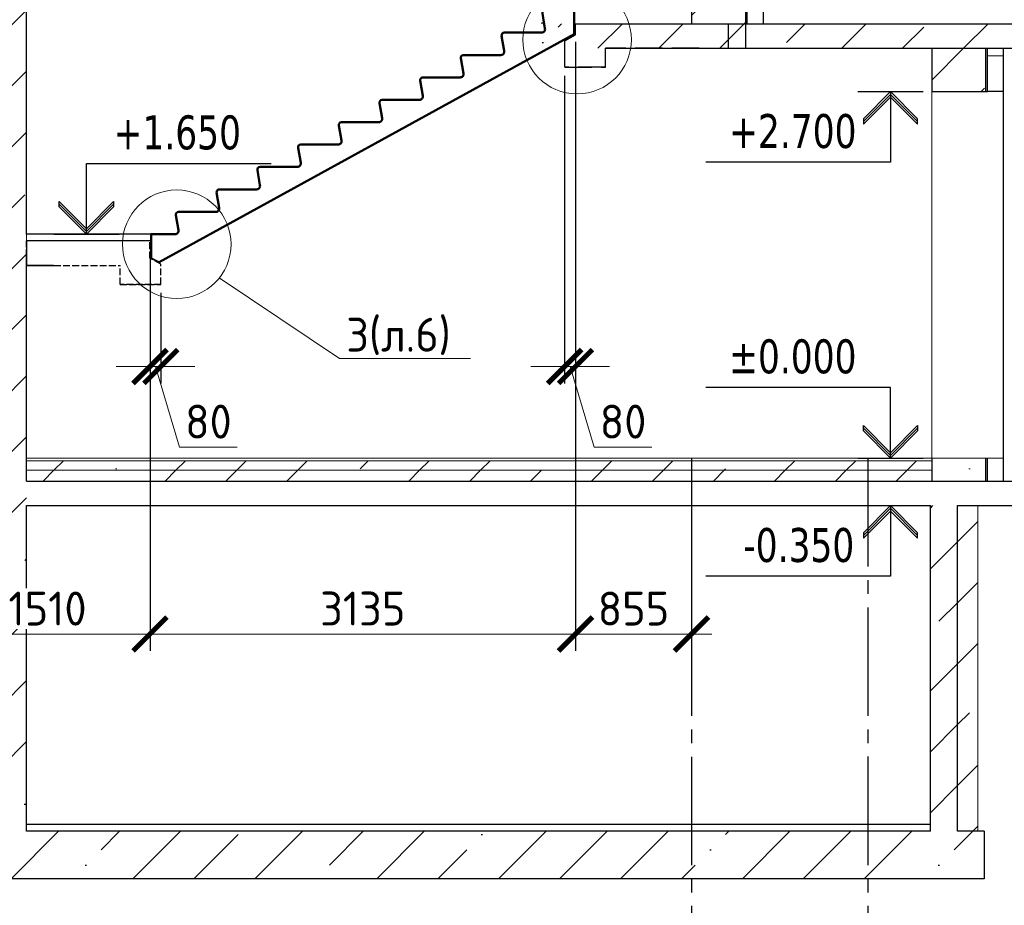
# Model space of a CAD drawing. Header units: millimetres. Extents: x 259029 to 2494469, y -731578 to -57567.
# Tile 20 of 252: x 352066 to 359321, y -653101 to -646576. Entities that reach past the tile are written whole.
import ezdxf
from ezdxf import colors
from ezdxf.entities.mleader import LeaderData, LeaderLine
from ezdxf.math import Vec2, Vec3

# ---------------------------------------------------------------- set-up
doc = ezdxf.new("R2010")
doc.units = ezdxf.units.MM
for name, pattern in [('______2', [270, 200, -70]), ('______5', [1100, 800, -100, 100, -100]), ('Б-1.1 оси$0$Б-1.1 Оси$0$GOST2.303 5', [24, 20, -1.5, 1, -1.5])]:
    doc.linetypes.add(name, pattern=pattern)
doc.layers.get('Defpoints').update_dxf_attribs({"color": 140})
for name, color, linetype, lineweight in [('Standard', 7, 'Continuous', 25), ('Общий01', 7, 'Continuous', 13), ('ОСИ', 151, 'Б-1.1 оси$0$Б-1.1 Оси$0$GOST2.303 5', 9), ('ПЛИТА', 152, 'Continuous', 35), ('РАЗРЕЗЫ', 10, 'Continuous', 60), ('Символы 0.20', 1, 'Continuous', 20), ('Стена', 7, 'Continuous', 50), ('Стена_ бетон несущ.', 253, 'Continuous', 70)]:
    doc.layers.add(name, color=color, linetype=linetype, lineweight=lineweight)
doc.styles.add('TAHOMA', font='tahoma.ttf')
doc.styles.add('ГОСТ', font='GOST_Common.ttf')
doc.dimstyles.new('ГОСТ', dxfattribs={"dimscale": 0, "dimtxt": 2.5, "dimasz": 2.5, "dimexe": 1.25, "dimexo": 0.625, "dimtad": 1, "dimdec": 0, "dimtxsty": 'ГОСТ', "dimblk": 'ARCHTICK', "dimcen": 2.5, "dimdle": 1.5, "dimclrd": 256, "dimclre": 256, "dimclrt": 256, "dimadec": 0, "dimazin": 0, "dimtfac": 1, "dimtdec": 0, "dimtmove": 1, "dimatfit": 3, "dimfxl": 2, "dimtfill": 1, "dimlwd": 0, "dimarcsym": 0})
pattern_1 = [(45, (-470712.6, -283940.7), (-449.0128, 449.0128), []), (45, (-470263.6, -283940.7), (-449.0128, 449.0128), [793.75, -158.75, 0, -158.75])]

# ---------------------------------------------------------------- blocks, each defined once
blk = doc.blocks.new('COMPLEX_ELEVATIONDIM_13')
at = {"layer": 'Standard', "color": 7, "linetype": 'Continuous', "lineweight": 25}
for p, q in [((11343.3, 15485.9), (11823.3, 15485.9)), ((11583.3, 15485.9), (11383.3, 15285.9)), ((11583.3, 15465.9), (11383.3, 15265.9)), ((11783.3, 15285.9), (11583.3, 15485.9)), ((11583.3, 15485.9), (11583.3, 14965.9)), ((11583.3, 15485.9), (11583.3, 15485.9)), ((11583.3, 15485.9), (11583.3, 15485.9)), ((11583.3, 15485.9), (11583.3, 15485.9)), ((11583.3, 15485.9), (11583.3, 15485.9)), ((11783.3, 15265.9), (11583.3, 15465.9)), ((11383.3, 15245.9), (11583.3, 15445.9)), ((11583.3, 15445.9), (11783.3, 15245.9)), ((11383.3, 15285.9), (11383.3, 15245.9)), ((11783.3, 15265.9), (11783.3, 15285.9)), ((11783.3, 15245.9), (11783.3, 15285.9)), ((11583.3, 14965.9), (10223.3, 14965.9)), ((11583.3, 13305.9), (10223.3, 13305.9)), ((11583.3, 12785.9), (11583.3, 13305.9)), ((11383.3, 12985.9), (11383.3, 13025.9)), ((11383.3, 13025.9), (11583.3, 12825.9)), ((11583.3, 12805.9), (11383.3, 13005.9)), ((11583.3, 12825.9), (11783.3, 13025.9)), ((11783.3, 13005.9), (11583.3, 12805.9)), ((11783.3, 13025.9), (11783.3, 13005.9)), ((11783.3, 13005.9), (11783.3, 12985.9)), ((11583.3, 12785.9), (11383.3, 12985.9)), ((11783.3, 12985.9), (11583.3, 12785.9)), ((11343.3, 12785.9), (11823.3, 12785.9)), ((11583.3, 12785.9), (11583.3, 12785.9)), ((11583.3, 12785.9), (11583.3, 12785.9)), ((11583.3, 12785.9), (11583.3, 12785.9)), ((11583.3, 12785.9), (11583.3, 12785.9)), ((11343.3, 12435.9), (11823.3, 12435.9)), ((11583.3, 12435.9), (11383.3, 12235.9)), ((11583.3, 12415.9), (11383.3, 12215.9)), ((11783.3, 12235.9), (11583.3, 12435.9)), ((11583.3, 12435.9), (11583.3, 11915.9)), ((11583.3, 12435.9), (11583.3, 12435.9)), ((11583.3, 12435.9), (11583.3, 12435.9)), ((11583.3, 12435.9), (11583.3, 12435.9)), ((11583.3, 12435.9), (11583.3, 12435.9)), ((11783.3, 12215.9), (11583.3, 12415.9)), ((11383.3, 12195.9), (11583.3, 12395.9)), ((11583.3, 12395.9), (11783.3, 12195.9)), ((11383.3, 12235.9), (11383.3, 12195.9)), ((11783.3, 12215.9), (11783.3, 12235.9)), ((11783.3, 12195.9), (11783.3, 12235.9)), ((11583.3, 11915.9), (10223.3, 11915.9))]:
    blk.add_line(p, q, dxfattribs=at)
at = {"layer": 'Standard', "color": 7, "linetype": 'Continuous', "lineweight": 25, "char_height": 250, "attachment_point": 7, "style": 'TAHOMA'}
for s, insert, width in [('\\W0.86;+2.700', (10394, 15065.9), 1028.162), ('\\W0.86;%%p0.000', (10394, 13405.9), 1028.238), ('\\W0.86;-0.350', (10498.4, 12015.9), 923.224)]:
    blk.add_mtext(s, dxfattribs=dict(at, insert=insert, width=width))
blk = doc.blocks.new('_ArchTick')
at = {"color": 0, "linetype": 'ByBlock', "const_width": 0.15}
blk.add_lwpolyline([(-0.5, -0.5), (0.5, 0.5)], dxfattribs=at)
blk = doc.blocks.new('*D928')
at = {"layer": 'Defpoints', "color": 0, "lineweight": -2, "transparency": 16777216}
for p in [(356161, -646676.3), (357015.6, -650460.8), (356161, -651101.9)]:
    blk.add_point(p, dxfattribs=at)
at = {"layer": 'РАЗРЕЗЫ', "lineweight": -2, "transparency": 16777216}
for p, q in [((356161, -646738.8), (356161, -651226.9)), ((357015.6, -650523.3), (357015.6, -651226.9))]:
    blk.add_line(p, q, dxfattribs=at)
at = {"layer": 'РАЗРЕЗЫ', "lineweight": 0, "transparency": 16777216}
blk.add_line((357165.6, -651101.9), (356011, -651101.9), dxfattribs=at)
at = {"layer": 'РАЗРЕЗЫ', "lineweight": 0, "transparency": 16777216, "xscale": 250, "yscale": 250, "zscale": 250, "rotation": 180}
blk.add_blockref('_ArchTick', (356161, -651101.9), dxfattribs=at)
at = {"layer": 'РАЗРЕЗЫ', "lineweight": 0, "transparency": 16777216, "xscale": 250, "yscale": 250, "zscale": 250}
blk.add_blockref('_ArchTick', (357015.6, -651101.9), dxfattribs=at)
at = {"layer": 'РАЗРЕЗЫ', "lineweight": -2, "transparency": 16777216, "insert": (356588.3, -650914.4), "char_height": 250, "attachment_point": 5, "style": 'ГОСТ', "bg_fill": 3, "box_fill_scale": 1.1, "bg_fill_color": 256, "bg_fill_true_color": 13158600, "bg_fill_transparency": 0}
blk.add_mtext('855', dxfattribs=at)
blk = doc.blocks.new('*D929')
at = {"layer": 'Defpoints', "color": 0, "lineweight": -2, "transparency": 16777216}
for p in [(356161, -646681.7), (353025.8, -648814.2), (353025.8, -651101.9)]:
    blk.add_point(p, dxfattribs=at)
at = {"layer": 'РАЗРЕЗЫ', "lineweight": -2, "transparency": 16777216}
for p, q in [((356161, -646744.2), (356161, -651226.9)), ((353025.8, -648876.7), (353025.8, -651226.9))]:
    blk.add_line(p, q, dxfattribs=at)
at = {"layer": 'РАЗРЕЗЫ', "lineweight": 0, "transparency": 16777216}
blk.add_line((356311, -651101.9), (352875.8, -651101.9), dxfattribs=at)
at = {"layer": 'РАЗРЕЗЫ', "lineweight": 0, "transparency": 16777216, "xscale": 250, "yscale": 250, "zscale": 250, "rotation": 180}
blk.add_blockref('_ArchTick', (353025.8, -651101.9), dxfattribs=at)
at = {"layer": 'РАЗРЕЗЫ', "lineweight": 0, "transparency": 16777216, "xscale": 250, "yscale": 250, "zscale": 250}
blk.add_blockref('_ArchTick', (356161, -651101.9), dxfattribs=at)
at = {"layer": 'РАЗРЕЗЫ', "lineweight": -2, "transparency": 16777216, "insert": (354593.4, -650914.4), "char_height": 250, "attachment_point": 5, "style": 'ГОСТ', "bg_fill": 3, "box_fill_scale": 1.1, "bg_fill_color": 256, "bg_fill_true_color": 13158600, "bg_fill_transparency": 0}
blk.add_mtext('3135', dxfattribs=at)
blk = doc.blocks.new('*D930')
at = {"layer": 'Defpoints', "color": 0, "lineweight": -2, "transparency": 16777216}
for p in [(353025.8, -648277.6), (351515.6, -650378.8), (351515.6, -651101.9)]:
    blk.add_point(p, dxfattribs=at)
at = {"layer": 'РАЗРЕЗЫ', "lineweight": -2, "transparency": 16777216}
for p, q in [((353025.8, -648340.1), (353025.8, -651226.9)), ((351515.6, -650441.3), (351515.6, -651226.9))]:
    blk.add_line(p, q, dxfattribs=at)
at = {"layer": 'РАЗРЕЗЫ', "lineweight": 0, "transparency": 16777216}
blk.add_line((353175.8, -651101.9), (351365.6, -651101.9), dxfattribs=at)
at = {"layer": 'РАЗРЕЗЫ', "lineweight": 0, "transparency": 16777216, "xscale": 250, "yscale": 250, "zscale": 250, "rotation": 180}
blk.add_blockref('_ArchTick', (351515.6, -651101.9), dxfattribs=at)
at = {"layer": 'РАЗРЕЗЫ', "lineweight": 0, "transparency": 16777216, "xscale": 250, "yscale": 250, "zscale": 250}
blk.add_blockref('_ArchTick', (353025.8, -651101.9), dxfattribs=at)
at = {"layer": 'РАЗРЕЗЫ', "lineweight": -2, "transparency": 16777216, "insert": (352270.7, -650914.4), "char_height": 250, "attachment_point": 5, "style": 'ГОСТ', "bg_fill": 3, "box_fill_scale": 1.1, "bg_fill_color": 256, "bg_fill_true_color": 13158600, "bg_fill_transparency": 0}
blk.add_mtext('1510', dxfattribs=at)
blk = doc.blocks.new('_None')
blk = doc.blocks.new('выаыв')
at = {"layer": 'Standard', "color": 7, "linetype": '______2', "lineweight": 30}
for p, q in [((483017, -472887), (483017, -472378)), ((486656, -473099), (486656, -472378)), ((482696, -473063), (483017, -472887)), ((482696, -473659), (482696, -473063)), ((482696, -473659), (482696, -473279)), ((483896, -473659), (483896, -473099)), ((486656, -473099), (483896, -473099)), ((483896, -473659), (482696, -473659)), ((483896, -473659), (482696, -473659)), ((482696, -473659), (483896, -473659)), ((483896, -473659), (482696, -473659))]:
    blk.add_line(p, q, dxfattribs=at)
at = {"layer": 'ПЛИТА', "color": 0, "lineweight": 30}
blk.add_line((483017, -472378), (486656, -472378), dxfattribs=at)
blk = doc.blocks.new('НОВЫЙ')
at = {"layer": 'Standard', "color": 5, "linetype": 'Continuous', "lineweight": 50, "transparency": 33554687}
for p, q in [((381795.4, -472257), (381776.2, -472145.8)), ((381795.8, -472121.9), (382011.4, -472121.7)), ((382011.4, -472121.9), (381835.3, -472121.9)), ((382011.4, -472121.9), (382011.4, -472297.6)), ((378952.4, -473979.3), (382011.4, -472297.6)), ((381495.8, -472286.9), (381770.9, -472286.9)), ((381495.4, -472422), (381476.2, -472310.8)), ((381195.4, -472587), (381176.2, -472475.8)), ((381195.8, -472451.9), (381470.9, -472451.9)), ((380895.4, -472752), (380876.2, -472640.8)), ((380895.8, -472616.9), (381170.9, -472616.9)), ((380595.4, -472917), (380576.2, -472805.8)), ((380595.8, -472781.9), (380870.9, -472781.9)), ((380295.8, -472946.9), (380570.9, -472946.9)), ((380295.4, -473082), (380276.2, -472970.8)), ((379995.4, -473247), (379976.2, -473135.8)), ((379995.8, -473111.9), (380270.9, -473111.9)), ((379695.4, -473412), (379676.2, -473300.8)), ((379695.8, -473276.9), (379970.9, -473276.9)), ((379395.8, -473441.9), (379670.9, -473441.9)), ((379395.4, -473577), (379376.2, -473465.8)), ((379095.4, -473742), (379076.2, -473630.8)), ((379095.8, -473606.9), (379370.9, -473606.9)), ((378894.8, -473771.9), (378894.9, -473836.7)), ((378894.8, -473771.9), (378894.8, -473947.6)), ((378894.8, -473771.9), (379070.9, -473771.9))]:
    blk.add_line(p, q, dxfattribs=at)
for centre, radius, start, end in [((381795.8, -472141.9), 20, 90, 191.30993), ((381495.8, -472306.9), 20, 90, 191.30993), ((381770.9, -472261.9), 25, 270, 11.30993), ((381470.9, -472426.9), 25, 270, 11.30993), ((381195.8, -472471.9), 20, 90, 191.30993), ((381170.9, -472591.9), 25, 270, 11.30993), ((380895.8, -472636.9), 20, 90, 191.30993), ((380595.8, -472801.9), 20, 90, 191.30993), ((380870.9, -472756.9), 25, 270, 11.30993), ((380295.8, -472966.9), 20, 90, 191.30993), ((380570.9, -472921.9), 25, 270, 11.30993), ((380270.9, -473086.9), 25, 270, 11.30993), ((379995.8, -473131.9), 20, 90, 191.30993), ((379695.8, -473296.9), 20, 90, 191.30993), ((379970.9, -473251.9), 25, 270, 11.30993), ((379395.8, -473461.9), 20, 90, 191.30993), ((379670.9, -473416.9), 25, 270, 11.30993), ((379370.9, -473581.9), 25, 270, 11.30993), ((379095.8, -473626.9), 20, 90, 191.30993), ((379070.9, -473746.9), 25, 270, 11.30993)]:
    blk.add_arc(centre, radius, start, end, dxfattribs=at)
at = {"layer": 'РАЗРЕЗЫ', "color": 5, "lineweight": 35}
for p, q in [((382011.4, -472297.6), (382011.4, -472121.9)), ((382011.4, -472297.6), (382011.4, -472297.6)), ((378894.8, -473947.6), (378894.8, -473771.9)), ((378952.4, -473979.3), (378894.8, -473947.6))]:
    blk.add_line(p, q, dxfattribs=at)
blk = doc.blocks.new('*D934')
at = {"layer": 'Defpoints', "color": 0, "lineweight": -2, "transparency": 16777216}
for p in [(353105.6, -648525.7), (353025.8, -648887.7), (353105.6, -649130.7)]:
    blk.add_point(p, dxfattribs=at)
at = {"layer": 'РАЗРЕЗЫ', "lineweight": -2, "transparency": 16777216}
for p, q in [((353105.6, -648588.2), (353105.6, -649255.7)), ((353025.8, -648950.2), (353025.8, -649255.7))]:
    blk.add_line(p, q, dxfattribs=at)
at = {"layer": 'РАЗРЕЗЫ', "lineweight": 0, "transparency": 16777216}
for p, q in [((353025.8, -649130.7), (352775.8, -649130.7)), ((353025.8, -649130.7), (353105.6, -649130.7)), ((353025.8, -649130.7), (353105.6, -649130.7)), ((353065.7, -649130.7), (353243.8, -649724.4)), ((353105.6, -649130.7), (353355.6, -649130.7)), ((353243.8, -649724.4), (353668.8, -649724.4))]:
    blk.add_line(p, q, dxfattribs=at)
at = {"layer": 'РАЗРЕЗЫ', "lineweight": 0, "transparency": 16777216, "xscale": 250, "yscale": 250, "zscale": 250}
blk.add_blockref('_ArchTick', (353025.8, -649130.7), dxfattribs=at)
at = {"layer": 'РАЗРЕЗЫ', "lineweight": 0, "transparency": 16777216, "xscale": 250, "yscale": 250, "zscale": 250, "rotation": 180}
blk.add_blockref('_ArchTick', (353105.6, -649130.7), dxfattribs=at)
at = {"layer": 'РАЗРЕЗЫ', "lineweight": -2, "transparency": 16777216, "insert": (353456.3, -649536.9), "char_height": 250, "attachment_point": 5, "style": 'ГОСТ', "bg_fill": 3, "box_fill_scale": 1.1, "bg_fill_color": 256, "bg_fill_true_color": 13158600, "bg_fill_transparency": 0}
blk.add_mtext('80', dxfattribs=at)
blk = doc.blocks.new('*D935')
at = {"layer": 'Defpoints', "color": 0, "lineweight": -2, "transparency": 16777216}
for p in [(356080.9, -646926.1), (356161, -647734), (356080.9, -649130.7)]:
    blk.add_point(p, dxfattribs=at)
at = {"layer": 'РАЗРЕЗЫ', "lineweight": -2, "transparency": 16777216}
for p, q in [((356080.9, -646988.6), (356080.9, -649255.7)), ((356161, -647796.5), (356161, -649255.7))]:
    blk.add_line(p, q, dxfattribs=at)
at = {"layer": 'РАЗРЕЗЫ', "lineweight": 0, "transparency": 16777216}
for p, q in [((356080.9, -649130.7), (355830.9, -649130.7)), ((356161, -649130.7), (356080.9, -649130.7)), ((356161, -649130.7), (356080.9, -649130.7)), ((356120.9, -649130.7), (356299.1, -649724.4)), ((356161, -649130.7), (356411, -649130.7)), ((356299.1, -649724.4), (356724.1, -649724.4))]:
    blk.add_line(p, q, dxfattribs=at)
at = {"layer": 'РАЗРЕЗЫ', "lineweight": 0, "transparency": 16777216, "xscale": 250, "yscale": 250, "zscale": 250}
blk.add_blockref('_ArchTick', (356080.9, -649130.7), dxfattribs=at)
at = {"layer": 'РАЗРЕЗЫ', "lineweight": 0, "transparency": 16777216, "xscale": 250, "yscale": 250, "zscale": 250, "rotation": 180}
blk.add_blockref('_ArchTick', (356161, -649130.7), dxfattribs=at)
at = {"layer": 'РАЗРЕЗЫ', "lineweight": -2, "transparency": 16777216, "insert": (356511.6, -649536.9), "char_height": 250, "attachment_point": 5, "style": 'ГОСТ', "bg_fill": 3, "box_fill_scale": 1.1, "bg_fill_color": 256, "bg_fill_true_color": 13158600, "bg_fill_transparency": 0}
blk.add_mtext('80', dxfattribs=at)

msp = doc.modelspace()

# ---------------------------------------------------------------- hatches: boundary and pattern name
at = {"layer": 'Standard', "linetype": 'Continuous', "lineweight": 13}
h = msp.add_hatch(dxfattribs=at)
h.set_pattern_fill('____', scale=450, style=0, pattern_type=2)
h.set_pattern_definition([(0, (347798.94, -661691.55), (450, 450), [450, -450]), (90, (347798.94, -661691.55), (-450, 450), [450, -450])])
h.paths.add_polyline_path([(359315.6, -647105.6), (359315.6, -646785.6), (359195.6, -646785.6), (359195.6, -647105.6)], flags=0)
at = {"layer": 'Стена_ бетон несущ.', "linetype": 'Continuous', "lineweight": 25}
h = msp.add_hatch(dxfattribs=at)
h.set_pattern_fill('ANSI35', scale=100, style=0)
h.set_pattern_definition(pattern_1)
h.paths.add_polyline_path([(352115.6, -646605.6), (352115.6, -643485.6), (351935.6, -643485.6), (351935.6, -646605.6)])
at = {"layer": 'Стена_ бетон несущ.', "linetype": 'Continuous', "lineweight": 13}
h = msp.add_hatch(dxfattribs=at)
h.set_pattern_fill('ANSI35', color=9, scale=100, style=0)
h.set_pattern_definition(pattern_1)
h.paths.add_polyline_path([(357015.6, -646605.6), (357415.6, -646605.6), (357415.6, -646505.6), (357015.6, -646505.6)], flags=0)
at = {"layer": 'Стена_ бетон несущ.', "linetype": 'Continuous', "lineweight": 25}
h = msp.add_hatch(dxfattribs=at)
h.set_pattern_fill('ANSI35', scale=100, style=0)
h.set_pattern_definition(pattern_1)
h.paths.add_polyline_path([(350180.4, -646605.6), (350180.4, -646785.6), (352115.6, -646785.6), (352115.6, -646605.6)])
h = msp.add_hatch(dxfattribs=at)
h.set_pattern_fill('ANSI35', scale=100, style=0)
h.set_pattern_definition(pattern_1)
h.paths.add_polyline_path([(355915.6, -646605.6), (355915.6, -646785.6), (357285.7, -646785.6), (357285.7, -646605.6)])
at = {"layer": 'Стена_ бетон несущ.', "linetype": 'Continuous', "lineweight": 13}
h = msp.add_hatch(dxfattribs=at)
h.set_pattern_fill('ANSI35', scale=100, style=0)
h.set_pattern_definition(pattern_1)
h.paths.add_polyline_path([(357285.7, -646785.6), (357415.6, -646785.6), (357415.6, -646605.6), (357285.7, -646605.6)], flags=0)
at = {"layer": 'Стена_ бетон несущ.', "linetype": 'Continuous', "lineweight": 25}
h = msp.add_hatch(dxfattribs=at)
h.set_pattern_fill('ANSI35', scale=100, style=0)
h.set_pattern_definition(pattern_1)
h.paths.add_polyline_path([(357415.6, -646605.6), (357415.6, -646785.6), (361515.6, -646785.6), (361515.6, -646605.6)])
h = msp.add_hatch(dxfattribs=at)
h.set_pattern_fill('ANSI35', scale=100, style=0)
h.set_pattern_definition(pattern_1)
h.paths.add_polyline_path([(352115.6, -649975.6), (352115.6, -646785.6), (351935.6, -646785.6), (351935.6, -649975.6)])
at = {"layer": 'Стена_ бетон несущ.', "linetype": 'Continuous', "lineweight": 13}
h = msp.add_hatch(dxfattribs=at)
h.set_pattern_fill('ANSI35', color=9, scale=100, style=0)
h.set_pattern_definition(pattern_1)
h.paths.add_polyline_path([(358785.6, -647105.6), (359185.6, -647105.6), (359185.6, -646785.6), (358785.6, -646785.6)], flags=0)
h = msp.add_hatch(dxfattribs=at)
h.set_pattern_fill('ANSI35', scale=100, style=0)
h.set_pattern_definition(pattern_1)
h.paths.add_polyline_path([(352115.6, -649895.6), (355915.6, -649895.6), (355788.3, -649825.6), (352115.6, -649825.6)], flags=0)
h = msp.add_hatch(dxfattribs=at)
h.set_pattern_fill('ANSI35', scale=100, style=0)
h.set_pattern_definition(pattern_1)
h.paths.add_polyline_path([(356215.6, -649895.6), (358785.6, -649895.6), (358785.6, -649825.6), (356215.6, -649825.6)], flags=0)
h = msp.add_hatch(dxfattribs=at)
h.set_pattern_fill('ANSI35', color=9, scale=100, style=0)
h.set_pattern_definition(pattern_1)
h.paths.add_polyline_path([(358785.6, -649975.6), (359185.6, -649975.6), (359185.6, -649805.6), (358785.6, -649805.6)], flags=0)
h = msp.add_hatch(dxfattribs=at)
h.set_pattern_fill('ANSI35', scale=100, style=0)
h.set_pattern_definition(pattern_1)
h.paths.add_polyline_path([(352115.6, -649895.6), (352115.6, -649975.6), (355915.6, -649975.6), (355915.6, -649895.6)], flags=0)
h = msp.add_hatch(dxfattribs=at)
h.set_pattern_fill('ANSI35', scale=100, style=0)
h.set_pattern_definition(pattern_1)
h.paths.add_polyline_path([(356215.6, -649975.6), (358785.6, -649975.6), (358785.6, -649895.6), (356215.6, -649895.6)], flags=0)
at = {"layer": 'Стена_ бетон несущ.', "linetype": 'Continuous', "lineweight": 25}
h = msp.add_hatch(dxfattribs=at)
h.set_pattern_fill('ANSI35', scale=100, style=0)
h.set_pattern_definition(pattern_1)
h.paths.add_polyline_path([(350180.4, -649975.6), (350180.4, -650155.6), (351935.6, -650155.6), (351935.6, -652555.6), (350180.4, -652555.6), (350180.4, -652905.6), (359173.4, -652905.6), (359173.4, -652555.6), (358975.6, -652555.6), (358975.6, -650155.6), (358775.6, -650155.6), (358775.6, -652555.6), (352115.6, -652555.6), (352115.6, -649975.6)])
at = {"layer": 'Стена_ бетон несущ.', "linetype": 'Continuous', "lineweight": 13}
h = msp.add_hatch(dxfattribs=at)
h.set_pattern_fill('ANSI35', scale=100, style=0)
h.set_pattern_definition(pattern_1)
h.paths.add_polyline_path([(359125.6, -652555.6), (359125.6, -650155.6), (358975.6, -650155.6), (358975.6, -652555.6)], flags=0)

# ---------------------------------------------------------------- linework, layer by layer
at = {"layer": 'Standard', "color": 7, "linetype": 'Continuous', "lineweight": 25}
for p, q in [((352115.6, -646785.6), (352115.6, -637557.7)), ((352115.6, -648155.6), (352115.6, -646605.6)), ((352557.5, -648155.6), (352557.5, -647635.6)), ((352557.5, -647635.6), (353917.5, -647635.6)), ((352357.5, -647955.6), (352357.5, -647915.6)), ((352357.5, -647915.6), (352557.5, -648115.6)), ((352557.5, -648135.6), (352357.5, -647935.6)), ((352557.5, -648115.6), (352757.5, -647915.6)), ((352757.5, -647935.6), (352557.5, -648135.6)), ((352757.5, -647915.6), (352757.5, -647935.6)), ((352757.5, -647935.6), (352757.5, -647955.6)), ((352557.5, -648155.6), (352357.5, -647955.6)), ((352757.5, -647955.6), (352557.5, -648155.6)), ((352317.5, -648155.6), (352797.5, -648155.6)), ((352115.6, -649975.6), (352115.6, -648305.6)), ((352115.6, -652555.6), (352115.6, -650155.6))]:
    msp.add_line(p, q, dxfattribs=at)
at = {"layer": 'Общий01', "color": 7, "linetype": 'Continuous', "lineweight": 25}
for p, q in [((355915.6, -646605.6), (355915.6, -646595.6)), ((356161.1, -646605.6), (361515.6, -646605.6)), ((356381.8, -646785.6), (361515.6, -646785.6)), ((352115.6, -649975.6), (356293.4, -649975.6)), ((356215.6, -649975.6), (361515.6, -649975.6)), ((352115.6, -650155.6), (358775.6, -650155.6)), ((358975.6, -650155.6), (361515.6, -650155.6))]:
    msp.add_line(p, q, dxfattribs=at)
at = {"layer": 'Общий01', "color": 7, "linetype": 'Continuous', "lineweight": 13}
msp.add_line((359315.6, -649805.6), (352115.6, -649805.6), dxfattribs=at)
at = {"layer": 'ОСИ', "color": 16, "linetype": '______5', "lineweight": 25}
msp.add_line((358315.6, -649805.4), (358315.6, -654595.2), dxfattribs=at)
at = {"layer": 'ПЛИТА', "color": 0, "lineweight": 30}
msp.add_line((356162, -646605.6), (357071.8, -646605.6), dxfattribs=at)
at = {"layer": 'ПЛИТА', "color": 0, "lineweight": 0}
msp.add_line((352115.6, -648205.6), (352115.6, -648155.6), dxfattribs=at)
at = {"layer": 'Стена', "color": 34, "linetype": 'Continuous', "lineweight": 25}
for p, q in [((357425.6, -646605.6), (357425.6, -646505.6)), ((357545.6, -646605.6), (357545.6, -646505.6)), ((359195.6, -647105.6), (359195.6, -646785.6)), ((359315.6, -649975.6), (359315.6, -646785.6)), ((359315.6, -647105.6), (359195.6, -647105.6)), ((359195.6, -649975.6), (359195.6, -649805.6))]:
    msp.add_line(p, q, dxfattribs=at)
at = {"layer": 'Стена', "color": 7, "linetype": 'Continuous', "lineweight": 25}
for p, q in [((353035.4, -648155.8), (352115.6, -648155.6)), ((352115.6, -648205.6), (352115.6, -648305.6)), ((358775.6, -652555.6), (358775.6, -650155.6)), ((358975.6, -652555.6), (358975.6, -650155.6)), ((358775.6, -652505.6), (352115.6, -652505.6)), ((358775.6, -652555.6), (352115.6, -652555.6)), ((359173.4, -652555.6), (358975.6, -652555.6)), ((359173.4, -652555.6), (359173.4, -652905.6)), ((359173.4, -652905.6), (350180.4, -652905.6))]:
    msp.add_line(p, q, dxfattribs=at)
at = {"layer": 'Стена', "color": 7, "linetype": 'Continuous', "lineweight": 13}
for p, q in [((352115.6, -649825.6), (355788.3, -649825.6)), ((355759.7, -649825.6), (358785.6, -649825.6)), ((352115.6, -649895.6), (356243.6, -649895.6)), ((356215.6, -649895.6), (358785.6, -649895.6))]:
    msp.add_line(p, q, dxfattribs=at)
at = {"layer": 'Стена_ бетон несущ.', "color": 9, "linetype": 'Continuous', "lineweight": 25}
for p, q in [((357015.6, -646505.6), (357015.6, -646605.6)), ((357415.6, -646605.6), (357415.6, -646505.6)), ((358785.6, -646785.6), (358785.6, -647105.6)), ((359185.6, -647105.6), (359185.6, -646785.6)), ((358785.6, -647105.6), (359195.6, -647105.6)), ((358785.6, -649805.6), (358785.6, -649975.6)), ((359185.6, -649975.6), (359185.6, -649805.6))]:
    msp.add_line(p, q, dxfattribs=at)
at = {"layer": 'Стена_ бетон несущ.', "color": 7, "linetype": 'Continuous', "lineweight": 25}
for p, q in [((357285.7, -646605.6), (357285.7, -646785.6)), ((357415.6, -646785.6), (357415.6, -646605.6))]:
    msp.add_line(p, q, dxfattribs=at)
at = {"layer": 'Стена_ бетон несущ.', "color": 9, "linetype": 'Continuous', "lineweight": 13}
msp.add_line((358785.6, -647105.6), (358785.6, -649805.6), dxfattribs=at)
at = {"layer": 'Стена_ бетон несущ.', "color": 7, "linetype": 'Continuous', "lineweight": 13}
for p, q in [((357145.6, -649805.6), (358785.6, -649805.6)), ((359125.6, -652555.6), (359125.6, -650155.6))]:
    msp.add_line(p, q, dxfattribs=at)

# ---------------------------------------------------------------- block references
at = {"layer": 'Standard', "color": 7, "linetype": 'Continuous', "lineweight": 25}
msp.add_blockref('COMPLEX_ELEVATIONDIM_13', (346898.9, -662591.6), dxfattribs=at)

# ---------------------------------------------------------------- texts
at = {"layer": 'Standard', "color": 7, "linetype": 'Continuous', "lineweight": 25, "insert": (352757.5, -647535.6), "char_height": 250, "width": 1028.162, "attachment_point": 7, "style": 'TAHOMA'}
msp.add_mtext('\\W0.86;+1.650', dxfattribs=at)

# ---------------------------------------------------------------- next in the draw order: dimensions: what is measured, and where the dimension line sits
at = {"layer": 'РАЗРЕЗЫ', "color": 0, "lineweight": -2}
dim = msp.add_linear_dim(base=(356161, -651101.9), p1=(357015.6, -650460.8), p2=(356161, -646676.3), dimstyle='ГОСТ', override={"dimscale": 100, "dimtix": 0, "dimtofl": 1, "dimtmove": 1, "dimatfit": 3}, dxfattribs=at)
dim.commit()
dim.dimension.update_dxf_attribs({"geometry": '*D928', "text_midpoint": (356588.3, -650914.4)})

# ---------------------------------------------------------------- next in the draw order: linework, layer by layer
at = {"layer": 'Standard', "color": 7, "linetype": '______2', "lineweight": 30}
for p in [(356381.8, -646925.6), (357071.8, -646785.6)]:
    msp.add_line(p, (356381.8, -646785.6), dxfattribs=at)
at = {"layer": 'ОСИ', "color": 16, "linetype": '______5', "lineweight": 25}
msp.add_line((357015.6, -649805.6), (357015.6, -654595.4), dxfattribs=at)

# ---------------------------------------------------------------- next in the draw order: dimensions: what is measured, and where the dimension line sits
at = {"layer": 'РАЗРЕЗЫ', "color": 0, "lineweight": -2}
dim = msp.add_linear_dim(base=(353025.8, -651101.9), p1=(356161, -646681.7), p2=(353025.8, -648814.2), dimstyle='ГОСТ', override={"dimscale": 100, "dimtix": 0, "dimtofl": 1, "dimtmove": 1, "dimatfit": 3}, dxfattribs=at)
dim.commit()
dim.dimension.update_dxf_attribs({"geometry": '*D929', "text_midpoint": (354593.4, -650914.4)})

# ---------------------------------------------------------------- next in the draw order: linework, layer by layer
at = {"layer": 'Standard', "color": 7, "linetype": '______2', "lineweight": 30}
for p, q in [((356162, -646687.4), (356162, -646605.6)), ((356081.8, -646731.6), (356162, -646687.4)), ((356081.8, -646925.6), (356081.8, -646731.6)), ((356081.8, -646925.6), (356081.8, -646830.6)), ((356381.8, -646925.6), (356081.8, -646925.6)), ((356381.8, -646925.6), (356081.8, -646925.6)), ((356081.8, -646925.6), (356381.8, -646925.6)), ((356381.8, -646925.6), (356081.8, -646925.6))]:
    msp.add_line(p, q, dxfattribs=at)
at = {"layer": 'РАЗРЕЗЫ', "color": 2, "lineweight": -2}
msp.add_line((356004.8, -646762.4), (356152, -646681.5), dxfattribs=at)
at = {"layer": 'Символы 0.20'}
msp.add_circle((356173, -646722.6), 400, dxfattribs=at)

# ---------------------------------------------------------------- next in the draw order: dimensions: what is measured, and where the dimension line sits
at = {"layer": 'РАЗРЕЗЫ', "color": 0, "lineweight": -2}
dim = msp.add_linear_dim(base=(351515.6, -651101.9), p1=(353025.8, -648277.6), p2=(351515.6, -650378.8), dimstyle='ГОСТ', override={"dimscale": 100, "dimtix": 0, "dimtofl": 1, "dimtmove": 1, "dimatfit": 3}, dxfattribs=at)
dim.commit()
dim.dimension.update_dxf_attribs({"geometry": '*D930', "text_midpoint": (352270.7, -650914.4)})

# ---------------------------------------------------------------- next in the draw order: leaders
at = {"layer": 'Символы 0.20'}
ml = msp.add_multileader_mtext('Standard', dxfattribs=at)
ml.set_content('3(л.6)', color=256, style='ГОСТ')
ml.set_leader_properties(color=256, linetype='ByLayer', lineweight=-1)
ml.set_arrow_properties(name='NONE')
ml.build(insert=Vec2(0, 0))
ml.multileader.update_dxf_attribs({"text_left_attachment_type": 6, "text_right_attachment_type": 6, "dogleg_length": 0.25, "arrow_head_size": 200, "scale": 100})
ctx = ml.context
ctx.base_point, ctx.scale, ctx.char_height, ctx.arrow_head_size, ctx.landing_gap_size, ctx.plane_origin = Vec3(354446.4, -649071.6), 100, 250, 200, 25, Vec3(354739, -649341.6)
ctx.left_attachment, ctx.right_attachment = 6, 6
notes = []
notes.append((ctx, [(0, (1, 1, 0), (354421.4, -649071.6), (1, 0), 25, [(0, [(353536.5, -648478.4)], 0, [])])]))
ctx.mtext.insert, ctx.mtext.width, ctx.mtext.defined_height, ctx.mtext.flow_direction = Vec3(354471.4, -648771.6), 1094.387, 742.8, 5
for ctx, leaders in notes:
    for number, flags, end, landing, length, lines in leaders:
        leader = LeaderData()
        leader.index, (leader.has_last_leader_line, leader.has_dogleg_vector, leader.attachment_direction) = number, flags
        leader.last_leader_point, leader.dogleg_vector, leader.dogleg_length = Vec3(end), Vec3(landing), length
        for number, points, colour, breaks in lines:
            line = LeaderLine()
            line.index, line.vertices, line.color, line.breaks = number, Vec3.list(points), colors.encode_raw_color(colour), breaks
            leader.lines.append(line)
        ctx.leaders.append(leader)

# ---------------------------------------------------------------- next in the draw order: linework, layer by layer
at = {"color": 0}
msp.add_line((352115.6, -648205.6), (352115.6, -648385.6), dxfattribs=at)
at = {"layer": 'ПЛИТА', "color": 0}
msp.add_line((352315.6, -648385.6), (352115.6, -648385.6), dxfattribs=at)
at = {"layer": 'Символы 0.20'}
msp.add_circle((353223.1, -648230), 400, dxfattribs=at)

# ---------------------------------------------------------------- next in the draw order: block references
at = {"layer": 'РАЗРЕЗЫ', "color": 2, "lineweight": -2}
msp.add_blockref('НОВЫЙ', (-25859.4, -174383.9), dxfattribs=at)
at = {"layer": 'РАЗРЕЗЫ', "color": 2, "lineweight": -2, "xscale": -0.25, "yscale": 0.25, "zscale": 0.25}
msp.add_blockref('выаыв', (473779.7, -530111), dxfattribs=at)

# ---------------------------------------------------------------- next in the draw order: dimensions: what is measured, and where the dimension line sits
at = {"layer": 'РАЗРЕЗЫ', "color": 2, "lineweight": -2}
for base, p1, p2, picture, middle in [((356080.9, -649130.7), (356161, -647734), (356080.9, -646926.1), '*D935', (356361.6, -649536.9)), ((353105.6, -649130.7), (353025.8, -648887.7), (353105.6, -648525.7), '*D934', (353306.3, -649536.9))]:
    dim = msp.add_linear_dim(base=base, p1=p1, p2=p2, dimstyle='ГОСТ', dxfattribs=at)
    dim.commit()
    dim.dimension.update_dxf_attribs({"geometry": picture, "text_midpoint": middle})

doc.saveas('drawing.dxf')
